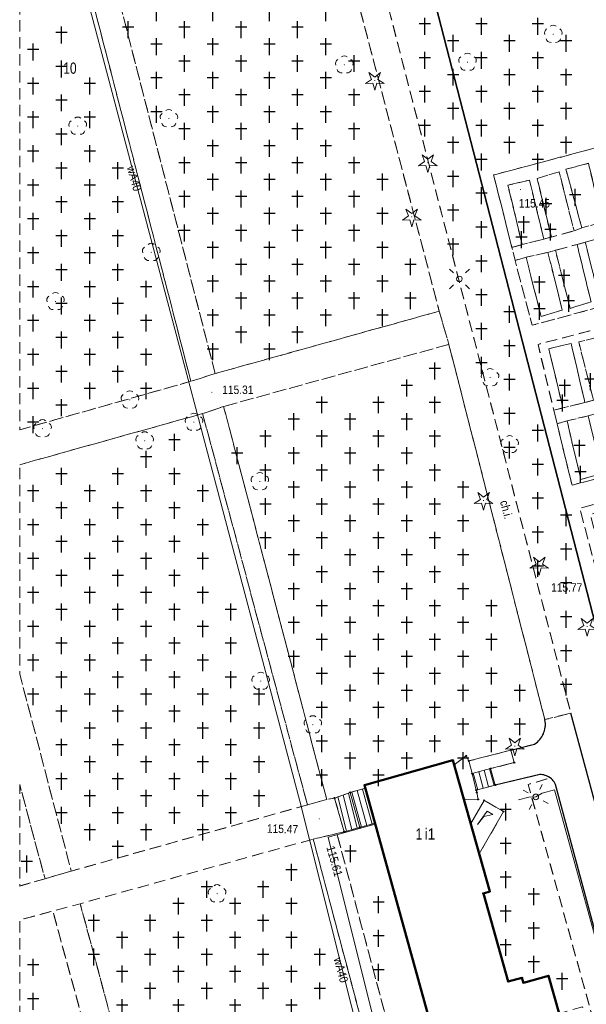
# Model space of a CAD drawing. Header units: metres. Extents: x 7495425 to 7495712, y 5787905 to 5788232.
# Tile 12 of 39: x 7495425 to 7495475, y 5788020 to 5788107. Entities that reach past the tile are written whole.
import ezdxf
from ezdxf.enums import TextEntityAlignment as Align

# ---------------------------------------------------------------- set-up
doc = ezdxf.new("R2010")
doc.units = ezdxf.units.M
for name, pattern in [('1.0_0.5', [1.5, 1, -0.5]), ('1.5_0.5', [2, 1.5, -0.5]), ('219-500', [0]), ('egug-500', [1, 0.5, -0.5])]:
    doc.linetypes.add(name, pattern=pattern)
doc.layers.get('0').update_dxf_attribs({"color": 2, "lineweight": 5})
doc.styles.get("Standard").update_dxf_attribs({"font": 'Working1250', "width": 0.75})
doc.linetypes.add('902-500', pattern='A,3.75,0,[1,ksztalty.shx,S=0.5,R=0,X=0,Y=0],3.75', length=7.5)

# ---------------------------------------------------------------- blocks, each defined once
blk = doc.blocks.new('OP021')
at = {"linetype": 'Continuous', "lineweight": 13}
h = blk.add_hatch(color=0, dxfattribs=at)
edge = h.paths.add_edge_path()
edge.add_arc((0, 0), 0.05, 0, 360)
at = {"color": 0, "linetype": 'Continuous', "lineweight": 13}
for centre, start, end in [((-0.38, 0.124), 121.308, 202.548), ((0, 0.4), 49.272, 130.728), ((0.38, 0.124), 337.452, 58.692), ((-0.235, -0.324), 193.221, 274.871), ((0.235, -0.324), 265.129, 346.779)]:
    blk.add_arc(centre, 0.4, start, end, dxfattribs=at)
blk = doc.blocks.new('PW01')
at = {"linetype": 'Continuous', "lineweight": 13}
h = blk.add_hatch(color=0, dxfattribs=at)
edge = h.paths.add_edge_path()
edge.add_arc((0, 0), 0.045, 0, 360)
blk = doc.blocks.new('OP011')
at = {"linetype": 'Continuous', "lineweight": 13}
h = blk.add_hatch(color=0, dxfattribs=at)
edge = h.paths.add_edge_path()
edge.add_arc((0, 0), 0.05, 0, 360)
at = {"color": 0, "linetype": 'Continuous', "lineweight": 13}
for p, q in [((-0.828, -0.268), (-0.283, 0.093)), ((-0.283, 0.093), (-0.512, 0.706)), ((-0.512, 0.706), (0, 0.299)), ((0, 0.299), (0.512, 0.706)), ((0.512, 0.706), (0.283, 0.093)), ((0.283, 0.093), (0.828, -0.268)), ((-0.175, -0.24), (-0.828, -0.268)), ((0, -0.87), (-0.175, -0.24)), ((0.175, -0.24), (0, -0.87)), ((0.828, -0.268), (0.175, -0.24))]:
    blk.add_line(p, q, dxfattribs=at)
blk = doc.blocks.new('SM01')
at = {"color": 0, "linetype": 'Continuous', "lineweight": 13}
for p, q in [((-0.53, 0.531), (-0.883, 0.884)), ((0.531, 0.531), (0.884, 0.884)), ((-0.53, -0.53), (-0.883, -0.883)), ((0.531, -0.53), (0.884, -0.883))]:
    blk.add_line(p, q, dxfattribs=at)
blk.add_circle((0, 0), 0.25, dxfattribs=at)
blk = doc.blocks.new('OTZC')
at = {"color": 0, "linetype": 'Continuous'}
for p, q in [((-0.5, 0), (0.5, 0)), ((0, -1), (0, 0.5))]:
    blk.add_line(p, q, dxfattribs=at)
blk = doc.blocks.new('PUNKTBUD')
at = {"color": 0}
blk.add_circle((0, 0), 0.045, dxfattribs=at)

msp = doc.modelspace()

# ---------------------------------------------------------------- linework, layer by layer
at = {"layer": '218-kontur użytku gruntowego', "color": 3, "linetype": 'egug-500', "lineweight": 18, "flags": 128}
msp.add_lwpolyline([(7495478.74, 5788043.26), (7495444.112, 5788177.65)], dxfattribs=at)
at = {"layer": '219-działka ewidencyjna', "color": 7, "linetype": '219-500', "lineweight": 18, "flags": 128}
msp.add_lwpolyline([(7495478.74, 5788043.26), (7495444.112, 5788177.65)], dxfattribs=at)
at = {"layer": '312-budynek ewidencyjny', "color": 7, "linetype": 'CONTINUOUS', "lineweight": 50, "flags": 128}
for points in [[(7495455.68, 5788039.26), (7495463.51, 5788041.46)], [(7495463.51, 5788041.46), (7495466.77, 5788029.85)], [(7495462.1, 5788016), (7495455.68, 5788039.26)], [(7495466.77, 5788029.85), (7495466.2, 5788029.68)], [(7495466.2, 5788029.68), (7495468.4, 5788021.87)], [(7495468.4, 5788021.87), (7495469.62, 5788022.21)], [(7495469.62, 5788022.21), (7495469.74, 5788021.77)], [(7495469.74, 5788021.77), (7495471.96, 5788022.39)], [(7495471.96, 5788022.39), (7495472.91, 5788019.05)]]:
    msp.add_lwpolyline(points, dxfattribs=at)
at = {"layer": '352-schody', "color": 7, "linetype": 'CONTINUOUS', "lineweight": 18, "flags": 128}
for points in [[(7495465.74, 5788038), (7495464.48, 5788038.01), (7495463.62, 5788041.07), (7495464.68, 5788041.85), (7495464.92, 5788041.4), (7495465.21, 5788040.28), (7495465.58, 5788038.82), (7495465.63, 5788038.61)], [(7495465.74, 5788038), (7495464.48, 5788038.01), (7495463.62, 5788041.07), (7495464.68, 5788041.85), (7495464.92, 5788041.4), (7495465.21, 5788040.28), (7495465.58, 5788038.82), (7495465.63, 5788038.61)], [(7495467.26, 5788039.27), (7495465.58, 5788038.82), (7495465.21, 5788040.28), (7495466.84, 5788040.73)], [(7495467.26, 5788039.27), (7495465.58, 5788038.82), (7495465.21, 5788040.28), (7495466.84, 5788040.73)], [(7495455.76, 5788038.98), (7495454.42, 5788038.61), (7495455.27, 5788035.51), (7495456.61, 5788035.88)], [(7495455.76, 5788038.98), (7495454.42, 5788038.61), (7495455.27, 5788035.51), (7495456.61, 5788035.88)], [(7495453.04, 5788038.12), (7495453.88, 5788035.14), (7495455.27, 5788035.51), (7495454.42, 5788038.61)], [(7495453.04, 5788038.12), (7495453.88, 5788035.14), (7495455.27, 5788035.51), (7495454.42, 5788038.61)]]:
    msp.add_lwpolyline(points, close=True, dxfattribs=at)
for points in [[(7495466.277, 5788040.575), (7495466.665, 5788039.111)], [(7495466.759, 5788040.708), (7495467.148, 5788039.24)], [(7495465.313, 5788040.308), (7495465.699, 5788038.852)], [(7495465.795, 5788040.442), (7495466.182, 5788038.981)], [(7495455.038, 5788038.781), (7495455.887, 5788035.68)], [(7495455.52, 5788038.914), (7495456.369, 5788035.813)], [(7495454.083, 5788035.194), (7495453.313, 5788038.217)], [(7495454.566, 5788035.323), (7495453.786, 5788038.385)], [(7495455.049, 5788035.451), (7495454.259, 5788038.553)], [(7495454.556, 5788038.648), (7495455.405, 5788035.547)]]:
    msp.add_lwpolyline(points, dxfattribs=at)
at = {"layer": 'chodnik', "color": 7, "linetype": '1.0_0.5', "lineweight": 18, "flags": 128}
for points in [[(7495439.826, 5788177.65), (7495473.94, 5788045.63), (7495471.64, 5788045.06), (7495463.15, 5788078.28), (7495462.3, 5788081.22), (7495453.25, 5788115.73), (7495452.54, 5788118.46), (7495443.51, 5788152.67), (7495442.78, 5788156), (7495437.01, 5788177.65)], [(7495462.3, 5788081.22), (7495463.15, 5788078.28), (7495443.22, 5788072.79), (7495441.36, 5788072.15), (7495425.17, 5788067.627)], [(7495425.17, 5788070.718), (7495440.32, 5788075.01), (7495442.47, 5788075.7), (7495462.3, 5788081.22)], [(7495425.17, 5788049.125), (7495429.73, 5788031.65)], [(7495429.73, 5788031.65), (7495427.41, 5788030.97), (7495425.17, 5788039.302)], [(7495453.04, 5788038.12), (7495453.88, 5788035.14), (7495453.24, 5788034.97), (7495451.14, 5788034.48), (7495430.53, 5788028.76), (7495428.1, 5788028.12), (7495425.17, 5788027.315)], [(7495425.17, 5788030.334), (7495427.41, 5788030.97), (7495429.73, 5788031.65), (7495450.63, 5788037.52), (7495452.34, 5788037.98), (7495453.04, 5788038.12)]]:
    msp.add_lwpolyline(points, dxfattribs=at)
for points in [[(7495442.47, 5788075.7), (7495440.32, 5788075.01), (7495431.36, 5788109.69), (7495433.57, 5788110.3)], [(7495479.16, 5788096.48), (7495480.78, 5788095.76), (7495479.05, 5788095.31), (7495480.18, 5788090.35), (7495479.3, 5788089.83), (7495478.1, 5788095.01), (7495476.13, 5788094.5), (7495477.46, 5788089.31), (7495476.74, 5788089.11), (7495475.51, 5788094.31), (7495473.51, 5788093.79), (7495474.92, 5788088.59), (7495474.23, 5788088.33), (7495472.91, 5788093.55), (7495470.96, 5788092.97), (7495472.22, 5788087.78), (7495471.55, 5788087.61), (7495470.29, 5788092.83), (7495468.38, 5788092.37), (7495469.64, 5788087.11), (7495468.73, 5788086.86), (7495467.11, 5788093.28)], [(7495482.32, 5788089.17), (7495480.64, 5788088.8), (7495479.71, 5788088.53), (7495477.76, 5788088), (7495477.11, 5788087.85), (7495475.22, 5788087.32), (7495474.49, 5788087.13), (7495472.58, 5788086.61), (7495471.92, 5788086.43), (7495469.98, 5788086), (7495469.01, 5788085.71), (7495468.73, 5788086.86), (7495469.64, 5788087.11), (7495471.55, 5788087.61), (7495472.22, 5788087.78), (7495474.23, 5788088.33), (7495474.92, 5788088.59), (7495476.74, 5788089.11), (7495477.46, 5788089.31), (7495479.3, 5788089.83), (7495480.18, 5788090.35), (7495481.93, 5788090.74)], [(7495483.52, 5788084.19), (7495482.6, 5788083.25), (7495470.53, 5788079.97), (7495469.01, 5788085.71), (7495469.98, 5788086), (7495471.31, 5788080.76), (7495473.17, 5788081.32), (7495471.92, 5788086.43), (7495472.58, 5788086.61), (7495473.88, 5788081.47), (7495475.74, 5788082.04), (7495474.49, 5788087.13), (7495475.22, 5788087.32), (7495476.51, 5788082.19), (7495478.39, 5788082.66), (7495477.11, 5788087.85), (7495477.76, 5788088), (7495479.09, 5788082.91), (7495480.99, 5788083.43), (7495479.71, 5788088.53), (7495480.64, 5788088.8), (7495481.81, 5788083.66)], [(7495483.52, 5788084.19), (7495484.6, 5788080.54), (7495482.9, 5788080.23), (7495484.03, 5788075.58), (7495482.98, 5788075.19), (7495481.74, 5788080.4), (7495479.82, 5788079.93), (7495481.12, 5788074.7), (7495480.38, 5788074.48), (7495479.1, 5788079.66), (7495477.22, 5788079.19), (7495478.6, 5788074.04), (7495477.84, 5788073.85), (7495476.53, 5788078.97), (7495474.64, 5788078.5), (7495475.95, 5788073.33), (7495475.19, 5788073.13), (7495473.97, 5788078.36), (7495472, 5788077.9), (7495473.24, 5788072.65), (7495472.43, 5788072.46), (7495471.04, 5788078.28), (7495483.06, 5788081.42), (7495482.6, 5788083.25)], [(7495485.65, 5788076), (7495486.04, 5788074.52), (7495484.48, 5788074.17), (7495483.33, 5788074.06), (7495481.36, 5788073.6), (7495480.69, 5788073.39), (7495478.87, 5788072.89), (7495478.1, 5788072.66), (7495476.21, 5788072.16), (7495475.47, 5788071.96), (7495473.61, 5788071.5), (7495472.72, 5788071.26), (7495472.43, 5788072.46), (7495473.24, 5788072.65), (7495475.19, 5788073.13), (7495475.95, 5788073.33), (7495477.84, 5788073.85), (7495478.6, 5788074.04), (7495480.38, 5788074.48), (7495481.12, 5788074.7), (7495482.98, 5788075.19), (7495484.03, 5788075.58)], [(7495485.55, 5788069.45), (7495487.24, 5788069.78), (7495486.29, 5788069.01), (7495474.05, 5788065.82), (7495472.72, 5788071.26), (7495473.61, 5788071.5), (7495474.83, 5788066.32), (7495476.7, 5788066.86), (7495475.47, 5788071.96), (7495476.21, 5788072.16), (7495477.49, 5788067.01), (7495479.4, 5788067.57), (7495478.1, 5788072.66), (7495478.87, 5788072.89), (7495480.08, 5788067.8), (7495481.95, 5788068.25), (7495480.69, 5788073.39), (7495481.36, 5788073.6), (7495482.58, 5788068.45), (7495484.57, 5788068.91), (7495483.33, 5788074.06), (7495484.48, 5788074.17)], [(7495450.63, 5788037.52), (7495441.36, 5788072.15), (7495443.22, 5788072.79), (7495452.34, 5788037.98)], [(7495488.13, 5788066.23), (7495486.65, 5788065.81), (7495487.85, 5788061.16), (7495486.68, 5788060.5), (7495485.37, 5788065.68), (7495483.55, 5788065.23), (7495484.83, 5788060.07), (7495484.06, 5788059.84), (7495482.81, 5788065.11), (7495480.91, 5788064.57), (7495482.16, 5788059.43), (7495481.48, 5788059.22), (7495480.25, 5788064.38), (7495478.24, 5788063.87), (7495479.61, 5788058.75), (7495478.88, 5788058.52), (7495477.58, 5788063.72), (7495475.66, 5788063.23), (7495476.99, 5788058.11), (7495476.29, 5788057.88), (7495474.73, 5788063.78), (7495486.77, 5788066.98), (7495486.29, 5788069.01), (7495487.24, 5788069.78)], [(7495490.65, 5787966.46), (7495481.07, 5788001.97), (7495479.84, 5788004.3), (7495470.17, 5788039.32), (7495472.12, 5788039.9), (7495472.22, 5788039.82), (7495472.31, 5788039.73), (7495472.39, 5788039.64), (7495472.46, 5788039.54), (7495472.53, 5788039.43), (7495472.58, 5788039.32), (7495480.84, 5788008.64), (7495491.75, 5787968.1), (7495491.71, 5787967.62), (7495491.56, 5787967.19), (7495491.21, 5787966.84)], [(7495460.51, 5787999.17), (7495451.14, 5788034.48), (7495453.24, 5788034.97), (7495462.64, 5787999.74)], [(7495439.95, 5787993.6), (7495437.7, 5787993.04), (7495428.1, 5788028.12), (7495430.53, 5788028.76)]]:
    msp.add_lwpolyline(points, close=True, dxfattribs=at)
at = {"layer": 'cmentarz', "color": 7, "linetype": '1.0_0.5', "lineweight": 18, "flags": 128}
for points in [[(7495456.25, 5788171.99), (7495461.8, 5788172.99), (7495464.22, 5788173.42), (7495467.29, 5788173.94), (7495471.7, 5788174.67), (7495474.77, 5788175.21), (7495477.99, 5788175.75), (7495478.3, 5788174.16), (7495477.82, 5788174.04), (7495483.06, 5788153.4), (7495458.72, 5788149.76), (7495458.85, 5788148.9), (7495456.54, 5788148.56), (7495456.41, 5788149.42), (7495453.9, 5788149.04), (7495451.57, 5788148.71), (7495454.09, 5788138.95), (7495457.08, 5788139.4), (7495456.94, 5788140.91), (7495459.26, 5788141.31), (7495459.46, 5788139.74), (7495470.59, 5788141.35), (7495470.39, 5788142.81), (7495472.65, 5788143.13), (7495472.93, 5788141.72), (7495485.71, 5788143.59), (7495495.39, 5788107.49), (7495478.16, 5788102.95), (7495480.04, 5788096.09), (7495479.16, 5788096.48), (7495467.11, 5788093.28), (7495468.73, 5788086.86), (7495469.01, 5788085.71), (7495470.53, 5788079.97), (7495482.6, 5788083.25), (7495483.06, 5788081.42), (7495471.04, 5788078.28), (7495472.43, 5788072.46), (7495472.72, 5788071.26), (7495474.05, 5788065.82), (7495486.29, 5788069.01), (7495486.77, 5788066.98), (7495474.73, 5788063.78), (7495476.29, 5788057.88), (7495476.57, 5788056.67), (7495478.26, 5788050.75), (7495489.41, 5788053.66), (7495489.71, 5788052.56), (7495489.87, 5788051.91), (7495478.72, 5788049.05), (7495480.23, 5788043.31), (7495480.55, 5788042.15), (7495482.21, 5788036.05), (7495493.92, 5788039.14), (7495494.25, 5788037.7), (7495482.59, 5788034.72), (7495484.1, 5788028.75), (7495484.41, 5788027.59), (7495485.9, 5788021.88), (7495497.02, 5788024.76), (7495497.48, 5788022.97), (7495486.38, 5788020.06), (7495486.61, 5788019.27), (7495485.15, 5788018.91), (7495485.27, 5788018.45), (7495485.65, 5788016.93), (7495486, 5788015.56), (7495487.39, 5788015.96), (7495487.78, 5788014.74), (7495498.41, 5788017.4), (7495498.75, 5788016.03), (7495488.03, 5788013.24), (7495489.13, 5788009.45), (7495487.61, 5788009.08), (7495488.18, 5788006.8), (7495489.36, 5788002.39), (7495491.19, 5787995.5), (7495493.39, 5787987.24), (7495494.38, 5787983.57), (7495499.25, 5787965.59), (7495499.76, 5787963.72), (7495499.84, 5787963.41), (7495500.02, 5787962.75), (7495500.25, 5787961.91), (7495500.82, 5787959.9), (7495501.31, 5787957.76), (7495502.1, 5787953.41), (7495502.66, 5787951.2), (7495506.57, 5787937.14), (7495508.64, 5787929.72), (7495507, 5787928.99), (7495504.2, 5787933.47), (7495498.79, 5787953.5), (7495483.7, 5788009.44), (7495473.94, 5788045.63), (7495439.83, 5788177.65), (7495447.87, 5788177.65), (7495448.07, 5788176.69), (7495445.78, 5788176.2), (7495447.02, 5788170.05), (7495454.65, 5788171.63), (7495453.17, 5788177.65), (7495455, 5788177.65)], [(7495433.57, 5788110.3), (7495453.25, 5788115.73), (7495462.3, 5788081.22), (7495442.47, 5788075.7)], [(7495440.32, 5788075.01), (7495425.17, 5788070.72), (7495425.17, 5788108), (7495431.36, 5788109.69)], [(7495473.51, 5788093.79), (7495475.51, 5788094.31), (7495476.74, 5788089.11), (7495474.92, 5788088.59)], [(7495471.55, 5788087.61), (7495469.64, 5788087.11), (7495468.38, 5788092.37), (7495470.29, 5788092.83)], [(7495470.96, 5788092.97), (7495472.91, 5788093.55), (7495474.23, 5788088.33), (7495472.22, 5788087.78)], [(7495475.22, 5788087.32), (7495477.11, 5788087.85), (7495478.39, 5788082.66), (7495476.51, 5788082.19)], [(7495472.58, 5788086.61), (7495474.49, 5788087.13), (7495475.74, 5788082.04), (7495473.88, 5788081.47)], [(7495471.92, 5788086.43), (7495473.17, 5788081.32), (7495471.31, 5788080.76), (7495469.98, 5788086)], [(7495475.95, 5788073.33), (7495474.64, 5788078.5), (7495476.53, 5788078.97), (7495477.84, 5788073.85)], [(7495452.34, 5788037.98), (7495443.22, 5788072.79), (7495463.15, 5788078.28), (7495471.64, 5788045.06), (7495471.69, 5788044.68), (7495471.69, 5788044.53), (7495471.65, 5788044.23), (7495471.61, 5788044.08), (7495471.56, 5788043.94), (7495471.51, 5788043.8), (7495471.46, 5788043.7), (7495471.37, 5788043.53), (7495471.28, 5788043.41), (7495471.19, 5788043.29), (7495471.09, 5788043.18), (7495470.98, 5788043.07), (7495470.86, 5788042.98), (7495470.74, 5788042.89), (7495468.64, 5788042.36), (7495464.92, 5788041.4), (7495464.68, 5788041.85), (7495463.62, 5788041.07), (7495463.51, 5788041.46), (7495455.68, 5788039.26), (7495455.76, 5788038.98), (7495454.42, 5788038.61), (7495453.04, 5788038.12)], [(7495475.19, 5788073.13), (7495473.24, 5788072.65), (7495472, 5788077.9), (7495473.97, 5788078.36)], [(7495450.63, 5788037.52), (7495429.73, 5788031.65), (7495425.17, 5788049.12), (7495425.17, 5788067.63), (7495441.36, 5788072.15)], [(7495475.47, 5788071.96), (7495476.7, 5788066.86), (7495474.83, 5788066.32), (7495473.61, 5788071.5)], [(7495468.62, 5788012.84), (7495469.49, 5788013.99), (7495469.53, 5788013.8), (7495470.6, 5788014.05), (7495470.83, 5788013.02), (7495476.47, 5788014.33), (7495474.99, 5788019.63), (7495472.91, 5788019.05), (7495471.96, 5788022.39), (7495469.74, 5788021.77), (7495469.62, 5788022.21), (7495468.4, 5788021.87), (7495466.2, 5788029.68), (7495466.77, 5788029.85), (7495465.84, 5788033.17), (7495467.99, 5788036.92), (7495466.27, 5788037.91), (7495465.09, 5788035.85), (7495464.48, 5788038.01), (7495465.74, 5788038), (7495465.63, 5788038.61), (7495465.58, 5788038.82), (7495467.26, 5788039.27), (7495471.19, 5788040.19), (7495471.31, 5788040.19), (7495471.44, 5788040.18), (7495471.56, 5788040.16), (7495471.68, 5788040.12), (7495471.8, 5788040.08), (7495471.91, 5788040.03), (7495471.98, 5788039.99), (7495472.12, 5788039.9), (7495470.17, 5788039.32), (7495479.84, 5788004.3), (7495470.97, 5788001.94), (7495470.87, 5788002.41), (7495468.46, 5788012.96)], [(7495427.41, 5788030.97), (7495425.17, 5788030.33), (7495425.17, 5788039.3)], [(7495453.24, 5788034.97), (7495453.88, 5788035.14), (7495455.27, 5788035.51), (7495456.61, 5788035.88), (7495462.1, 5788016), (7495464.35, 5788016.53), (7495464.43, 5788016.34), (7495464.58, 5788016), (7495464.76, 5788015.73), (7495465.01, 5788015.49), (7495465.28, 5788015.28), (7495465.59, 5788015.13), (7495465.98, 5788015.08), (7495466.43, 5788015.12), (7495466.8, 5788013.16), (7495469.37, 5788002), (7495469.46, 5788001.57), (7495462.64, 5787999.74)], [(7495460.51, 5787999.17), (7495439.95, 5787993.6), (7495430.53, 5788028.76), (7495451.14, 5788034.48)], [(7495437.7, 5787993.04), (7495425.17, 5787989.68), (7495425.17, 5788027.31), (7495428.1, 5788028.12)]]:
    msp.add_lwpolyline(points, close=True, dxfattribs=at)
at = {"layer": 'jezdnia', "color": 7, "linetype": '1.5_0.5', "lineweight": 18, "flags": 128}
msp.add_lwpolyline([(7495516.993, 5787907.83), (7495577.41, 5787935.84), (7495621.97, 5787955.17), (7495622.7, 5787957.11), (7495621.88, 5787957.17), (7495622.74, 5787958.25), (7495623.92, 5787959.91), (7495625.08, 5787962.66), (7495625.18, 5787963.45), (7495625.1, 5787965.33), (7495624.99, 5787965.57), (7495624.72, 5787966.24), (7495624.43, 5787966.65), (7495623.77, 5787967.13), (7495623.34, 5787967.39), (7495622.91, 5787967.64), (7495622.47, 5787967.87), (7495622.01, 5787968.09), (7495621.55, 5787968.28), (7495621.09, 5787968.46), (7495620.61, 5787968.62), (7495620.13, 5787968.76), (7495619.65, 5787968.88), (7495619.16, 5787968.98), (7495618.66, 5787969.06), (7495618.11, 5787969.12), (7495617.61, 5787969.16), (7495617.11, 5787969.18), (7495616.61, 5787969.18), (7495616.12, 5787969.16), (7495615.62, 5787969.11), (7495615.12, 5787969.05), (7495614.63, 5787968.97), (7495614.14, 5787968.87), (7495613.65, 5787968.75), (7495613.17, 5787968.61), (7495612.7, 5787968.45), (7495612.23, 5787968.27), (7495611.77, 5787968.07), (7495605.01, 5787964.89), (7495590.91, 5787958.43), (7495590.3, 5787958.31), (7495589.89, 5787958.25), (7495587.22, 5787958.52), (7495586.54, 5787958.5), (7495585.79, 5787958.24), (7495584.31, 5787957.57), (7495583.86, 5787957.22), (7495583.54, 5787956.85), (7495581.87, 5787954.59), (7495581.5, 5787954.18), (7495581.12, 5787953.89), (7495571.09, 5787949.16), (7495567.24, 5787947.37), (7495548.01, 5787938.3), (7495546.76, 5787941.04), (7495545.99, 5787941.51), (7495542.46, 5787939.85), (7495540.19, 5787938.92), (7495537.4, 5787937.62), (7495516.09, 5787927.62), (7495517.53, 5787924.34), (7495518.74, 5787922.24), (7495520.63, 5787918.24), (7495508.55, 5787912.72), (7495507.81, 5787914.4), (7495506.76, 5787913.9), (7495504.15, 5787919.02), (7495503.56, 5787920.72), (7495501.54, 5787926.55), (7495502.45, 5787926.92), (7495501.75, 5787929.77), (7495501.35, 5787931.44), (7495498.72, 5787942.22), (7495495.65, 5787953.62), (7495494.03, 5787959.63), (7495491.75, 5787968.1), (7495480.84, 5788008.64), (7495472.58, 5788039.32), (7495472.53, 5788039.43), (7495472.46, 5788039.54), (7495472.39, 5788039.64), (7495472.31, 5788039.73), (7495472.22, 5788039.82), (7495472.12, 5788039.9), (7495471.98, 5788039.99), (7495471.91, 5788040.03), (7495471.8, 5788040.08), (7495471.68, 5788040.12), (7495471.56, 5788040.16), (7495471.44, 5788040.18), (7495471.31, 5788040.19), (7495471.19, 5788040.19), (7495467.26, 5788039.27), (7495466.84, 5788040.73), (7495468.93, 5788041.25), (7495468.64, 5788042.36), (7495470.74, 5788042.89), (7495470.86, 5788042.98), (7495470.98, 5788043.07), (7495471.09, 5788043.18), (7495471.19, 5788043.29), (7495471.28, 5788043.41), (7495471.37, 5788043.53), (7495471.46, 5788043.7), (7495471.51, 5788043.8), (7495471.56, 5788043.94), (7495471.61, 5788044.08), (7495471.65, 5788044.23), (7495471.67, 5788044.38), (7495471.69, 5788044.53), (7495471.69, 5788044.68), (7495471.64, 5788045.06), (7495473.94, 5788045.63), (7495483.7, 5788009.44), (7495498.79, 5787953.5), (7495504.2, 5787933.47), (7495507, 5787928.99), (7495508.64, 5787929.72), (7495513.62, 5787932.05), (7495514.06, 5787932.23), (7495515.13, 5787932.72), (7495515.26, 5787932.44), (7495517.29, 5787933.38), (7495517.15, 5787933.66), (7495518.12, 5787934.11), (7495518.32, 5787933.74), (7495519.8, 5787934.38), (7495519.62, 5787934.8), (7495528.79, 5787939.05), (7495544.01, 5787946.16), (7495548.1, 5787948.01), (7495550.44, 5787949.14), (7495560.67, 5787953.86), (7495563.52, 5787955.35), (7495564.93, 5787952.29), (7495566.62, 5787953.04), (7495574.88, 5787956.77), (7495578.67, 5787958.57), (7495603.23, 5787970.26), (7495611.88, 5787974.15), (7495612.35, 5787974.32), (7495612.83, 5787974.48), (7495613.31, 5787974.62), (7495613.79, 5787974.74), (7495614.28, 5787974.84), (7495614.77, 5787974.92), (7495615.27, 5787974.98), (7495615.94, 5787975.04), (7495616.44, 5787975.06), (7495616.94, 5787975.06), (7495617.43, 5787975.04), (7495617.93, 5787975.01), (7495618.43, 5787974.95), (7495618.92, 5787974.88), (7495619.42, 5787974.79), (7495619.9, 5787974.67), (7495620.39, 5787974.54), (7495620.8, 5787974.42), (7495621.3, 5787974.38), (7495621.79, 5787974.47), (7495622.25, 5787974.67), (7495622.46, 5787974.82), (7495622.82, 5787975.17), (7495623.08, 5787975.59), (7495623.24, 5787976.06), (7495623.27, 5787976.68), (7495619.54, 5788002.91), (7495615.94, 5788030.64), (7495613.14, 5788051.68), (7495608.29, 5788089.6), (7495604.87, 5788114.3), (7495602.8, 5788128.28), (7495599.2, 5788149.68), (7495597.03, 5788151.15), (7495595.95, 5788151.95), (7495595.92, 5788152.57), (7495603.42, 5788153.72), (7495603.56, 5788152.84)], dxfattribs=at)
at = {"layer": 'krawężnik', "color": 7, "linetype": 'CONTINUOUS', "lineweight": 25, "flags": 128}
for points in [[(7495468.64, 5788042.36), (7495470.74, 5788042.89), (7495470.86, 5788042.98), (7495470.98, 5788043.07), (7495471.09, 5788043.18), (7495471.19, 5788043.29), (7495471.28, 5788043.41), (7495471.37, 5788043.53), (7495471.46, 5788043.7), (7495471.51, 5788043.8), (7495471.56, 5788043.94), (7495471.61, 5788044.08), (7495471.65, 5788044.23), (7495471.67, 5788044.38), (7495471.69, 5788044.53), (7495471.69, 5788044.68), (7495471.64, 5788045.06)], [(7495483.7, 5788009.44), (7495473.94, 5788045.63)], [(7495495.65, 5787953.62), (7495494.03, 5787959.63), (7495491.75, 5787968.1), (7495480.84, 5788008.64), (7495472.58, 5788039.32), (7495472.53, 5788039.43), (7495472.46, 5788039.54), (7495472.39, 5788039.64), (7495472.31, 5788039.73), (7495472.22, 5788039.82), (7495472.12, 5788039.9), (7495471.98, 5788039.99), (7495471.91, 5788040.03), (7495471.8, 5788040.08), (7495471.68, 5788040.12), (7495471.56, 5788040.16), (7495471.44, 5788040.18), (7495471.31, 5788040.19), (7495471.19, 5788040.19), (7495467.26, 5788039.27)]]:
    msp.add_lwpolyline(points, dxfattribs=at)
at = {"layer": 'ogrodzenie trwałe', "color": 7, "linetype": '902-500', "lineweight": 35, "flags": 128}
msp.add_lwpolyline([(7495444.112, 5788177.65), (7495451.57, 5788148.71), (7495454.09, 5788138.95), (7495478.74, 5788043.26), (7495482.33, 5788030.24), (7495485.15, 5788018.91), (7495485.27, 5788018.45)], dxfattribs=at)
at = {"layer": 'podjazd dla osób niepełnosprawnych', "color": 7, "linetype": 'CONTINUOUS', "lineweight": 18, "flags": 128}
msp.add_lwpolyline([(7495468.93, 5788041.25), (7495468.64, 5788042.36), (7495464.92, 5788041.4), (7495465.21, 5788040.28), (7495466.84, 5788040.73)], close=True, dxfattribs=at)
at = {"layer": 'przewód elektroenergetyczny podziemny', "color": 1, "linetype": 'CONTINUOUS', "lineweight": 18, "flags": 128}
for points in [[(7495471.4, 5788038.55), (7495472.51, 5788038.84), (7495478.45, 5788017.25), (7495481.14, 5788006.95), (7495485.93, 5787989.79), (7495490.48, 5787973.08), (7495494.63, 5787957.23), (7495497.66, 5787945.9)], [(7495470.84, 5788038.22), (7495470.24, 5788038.19), (7495469.32, 5788037.96)], [(7495471.4, 5788038.55), (7495470.84, 5788038.22)]]:
    msp.add_lwpolyline(points, dxfattribs=at)
at = {"layer": 'przewód gazowy', "color": 40, "linetype": 'CONTINUOUS', "lineweight": 18, "flags": 128}
msp.add_lwpolyline([(7495438.64, 5787993.04), (7495461.17, 5787999.79), (7495452.47, 5788034.66), (7495456.63, 5788035.81)], dxfattribs=at)
at = {"layer": 'przewód wodociągowy', "color": 5, "linetype": 'CONTINUOUS', "lineweight": 18, "flags": 128}
for points in [[(7495431, 5788109.53), (7495449.96, 5788037.84)], [(7495459.92, 5787998.28), (7495449.96, 5788037.84)]]:
    msp.add_lwpolyline(points, dxfattribs=at)
at = {"layer": 'taras', "color": 0, "lineweight": 18}
for p, q in [((7495465.09, 5788035.85), (7495466.27, 5788037.91)), ((7495466.27, 5788037.91), (7495467.99, 5788036.92)), ((7495465.673, 5788035.777), (7495466.532, 5788036.942)), ((7495466.254, 5788036.493), (7495465.673, 5788035.777)), ((7495467.99, 5788036.92), (7495465.84, 5788033.17)), ((7495467.026, 5788036.659), (7495466.254, 5788036.493)), ((7495466.532, 5788036.942), (7495467.026, 5788036.659)), ((7495465.84, 5788033.17), (7495465.09, 5788035.85))]:
    msp.add_line(p, q, dxfattribs=at)

# ---------------------------------------------------------------- block references
at = {"layer": 'cmentarz', "color": 7, "linetype": 'CONTINUOUS', "lineweight": 18}
for p in [(7495437.267, 5788107.897), (7495442.267, 5788107.897), (7495447.267, 5788107.897), (7495452.267, 5788107.897), (7495434.767, 5788106.397), (7495439.767, 5788106.397), (7495444.767, 5788106.397), (7495449.767, 5788106.397), (7495461.027, 5788106.687), (7495466.027, 5788106.687), (7495471.027, 5788106.687), (7495428.867, 5788105.917), (7495437.267, 5788104.897), (7495442.267, 5788104.897), (7495447.267, 5788104.897), (7495452.267, 5788104.897), (7495463.527, 5788105.187), (7495468.527, 5788105.187), (7495473.527, 5788105.187), (7495426.367, 5788104.417), (7495461.027, 5788103.687), (7495466.027, 5788103.687), (7495471.027, 5788103.687), (7495428.867, 5788102.917), (7495439.767, 5788103.397), (7495444.767, 5788103.397), (7495449.767, 5788103.397), (7495454.767, 5788103.397), (7495463.527, 5788102.187), (7495468.527, 5788102.187), (7495473.527, 5788102.187), (7495426.367, 5788101.417), (7495431.367, 5788101.417), (7495437.267, 5788101.897), (7495442.267, 5788101.897), (7495447.267, 5788101.897), (7495452.267, 5788101.897), (7495439.767, 5788100.397), (7495444.767, 5788100.397), (7495449.767, 5788100.397), (7495454.767, 5788100.397), (7495461.027, 5788100.687), (7495466.027, 5788100.687), (7495471.027, 5788100.687), (7495428.867, 5788099.917), (7495437.267, 5788098.897), (7495442.267, 5788098.897), (7495447.267, 5788098.897), (7495452.267, 5788098.897), (7495463.527, 5788099.187), (7495468.527, 5788099.187), (7495473.527, 5788099.187), (7495426.367, 5788098.417), (7495431.367, 5788098.417), (7495461.027, 5788097.687), (7495466.027, 5788097.687), (7495471.027, 5788097.687), (7495428.867, 5788096.917), (7495439.767, 5788097.397), (7495444.767, 5788097.397), (7495449.767, 5788097.397), (7495454.767, 5788097.397), (7495442.267, 5788095.897), (7495447.267, 5788095.897), (7495452.267, 5788095.897), (7495463.527, 5788096.187), (7495468.527, 5788096.187), (7495473.527, 5788096.187), (7495426.367, 5788095.417), (7495431.367, 5788095.417), (7495439.767, 5788094.397), (7495444.767, 5788094.397), (7495449.767, 5788094.397), (7495454.767, 5788094.397), (7495466.027, 5788094.687), (7495471.027, 5788094.687), (7495428.867, 5788093.917), (7495433.867, 5788093.917), (7495426.367, 5788092.417), (7495431.367, 5788092.417), (7495442.267, 5788092.897), (7495447.267, 5788092.897), (7495452.267, 5788092.897), (7495457.267, 5788092.897), (7495463.527, 5788093.187), (7495466.027, 5788091.687), (7495474.338, 5788091.543), (7495474.338, 5788091.543), (7495428.867, 5788090.917), (7495433.867, 5788090.917), (7495439.767, 5788091.397), (7495444.767, 5788091.397), (7495449.767, 5788091.397), (7495454.767, 5788091.397), (7495471.756, 5788090.745), (7495442.267, 5788089.897), (7495447.267, 5788089.897), (7495452.267, 5788089.897), (7495457.267, 5788089.897), (7495463.527, 5788090.187), (7495426.367, 5788089.417), (7495431.367, 5788089.417), (7495469.782, 5788089.131), (7495439.767, 5788088.397), (7495444.767, 5788088.397), (7495449.767, 5788088.397), (7495454.767, 5788088.397), (7495466.027, 5788088.687), (7495472.157, 5788088.477), (7495428.867, 5788087.917), (7495433.867, 5788087.917), (7495463.527, 5788087.187), (7495469.577, 5788087.807), (7495426.367, 5788086.417), (7495431.367, 5788086.417), (7495442.267, 5788086.897), (7495447.267, 5788086.897), (7495452.267, 5788086.897), (7495457.267, 5788086.897), (7495444.767, 5788085.397), (7495449.767, 5788085.397), (7495454.767, 5788085.397), (7495459.767, 5788085.397), (7495466.027, 5788085.687), (7495428.867, 5788084.917), (7495433.867, 5788084.917), (7495442.267, 5788083.897), (7495447.267, 5788083.897), (7495452.267, 5788083.897), (7495457.267, 5788083.897), (7495471.16, 5788083.813), (7495473.354, 5788084.397), (7495426.367, 5788083.417), (7495431.367, 5788083.417), (7495436.367, 5788083.417), (7495428.867, 5788081.917), (7495433.867, 5788081.917), (7495444.767, 5788082.397), (7495449.767, 5788082.397), (7495454.767, 5788082.397), (7495459.767, 5788082.397), (7495466.027, 5788082.687), (7495473.777, 5788082.167), (7495468.527, 5788081.187), (7495471.177, 5788081.457), (7495426.367, 5788080.417), (7495431.367, 5788080.417), (7495436.367, 5788080.417), (7495442.267, 5788080.897), (7495447.267, 5788080.897), (7495452.267, 5788080.897), (7495457.267, 5788080.897), (7495444.767, 5788079.397), (7495449.767, 5788079.397), (7495466.027, 5788079.687), (7495428.867, 5788078.917), (7495433.867, 5788078.917), (7495442.267, 5788077.897), (7495447.267, 5788077.897), (7495468.527, 5788078.187), (7495426.367, 5788077.417), (7495431.367, 5788077.417), (7495436.367, 5788077.417), (7495466.027, 5788076.687), (7495428.867, 5788075.917), (7495433.867, 5788075.917), (7495461.917, 5788076.177), (7495468.527, 5788075.187), (7495475.682, 5788075.221), (7495426.367, 5788074.417), (7495431.367, 5788074.417), (7495436.367, 5788074.417), (7495459.417, 5788074.677), (7495473.418, 5788074.659), (7495451.917, 5788073.177), (7495456.917, 5788073.177), (7495461.917, 5788073.177), (7495473.197, 5788073.347), (7495428.867, 5788072.917), (7495426.367, 5788071.417), (7495449.417, 5788071.677), (7495454.417, 5788071.677), (7495459.417, 5788071.677), (7495468.527, 5788072.187), (7495471.027, 5788070.687), (7495438.867, 5788069.847), (7495446.917, 5788070.177), (7495451.917, 5788070.177), (7495456.917, 5788070.177), (7495461.917, 5788070.177), (7495468.527, 5788069.187), (7495474.716, 5788069.345), (7495436.367, 5788068.347), (7495444.417, 5788068.677), (7495449.417, 5788068.677), (7495454.417, 5788068.677), (7495459.417, 5788068.677), (7495446.917, 5788067.177), (7495451.917, 5788067.177), (7495456.917, 5788067.177), (7495461.917, 5788067.177), (7495471.027, 5788067.687), (7495428.867, 5788066.847), (7495433.867, 5788066.847), (7495438.867, 5788066.847), (7495474.807, 5788067.017), (7495426.367, 5788065.347), (7495431.367, 5788065.347), (7495436.367, 5788065.347), (7495441.367, 5788065.347), (7495449.417, 5788065.677), (7495454.417, 5788065.677), (7495459.417, 5788065.677), (7495464.417, 5788065.677), (7495471.027, 5788064.687), (7495428.867, 5788063.847), (7495433.867, 5788063.847), (7495438.867, 5788063.847), (7495446.917, 5788064.177), (7495451.917, 5788064.177), (7495456.917, 5788064.177), (7495461.917, 5788064.177), (7495473.527, 5788063.187), (7495426.367, 5788062.347), (7495431.367, 5788062.347), (7495436.367, 5788062.347), (7495441.367, 5788062.347), (7495449.417, 5788062.677), (7495454.417, 5788062.677), (7495459.417, 5788062.677), (7495464.417, 5788062.677), (7495446.917, 5788061.177), (7495451.917, 5788061.177), (7495456.917, 5788061.177), (7495461.917, 5788061.177), (7495471.027, 5788061.687), (7495428.867, 5788060.847), (7495433.867, 5788060.847), (7495438.867, 5788060.847), (7495473.527, 5788060.187), (7495426.367, 5788059.347), (7495431.367, 5788059.347), (7495436.367, 5788059.347), (7495441.367, 5788059.347), (7495449.417, 5788059.677), (7495454.417, 5788059.677), (7495459.417, 5788059.677), (7495464.417, 5788059.677), (7495471.027, 5788058.687), (7495428.867, 5788057.847), (7495433.867, 5788057.847), (7495438.867, 5788057.847), (7495451.917, 5788058.177), (7495456.917, 5788058.177), (7495461.917, 5788058.177), (7495449.417, 5788056.677), (7495454.417, 5788056.677), (7495459.417, 5788056.677), (7495464.417, 5788056.677), (7495473.527, 5788057.187), (7495426.367, 5788056.347), (7495431.367, 5788056.347), (7495436.367, 5788056.347), (7495441.367, 5788056.347), (7495428.867, 5788054.847), (7495433.867, 5788054.847), (7495438.867, 5788054.847), (7495443.867, 5788054.847), (7495451.917, 5788055.177), (7495456.917, 5788055.177), (7495461.917, 5788055.177), (7495466.917, 5788055.177), (7495473.527, 5788054.187), (7495426.367, 5788053.347), (7495431.367, 5788053.347), (7495436.367, 5788053.347), (7495441.367, 5788053.347), (7495449.417, 5788053.677), (7495454.417, 5788053.677), (7495459.417, 5788053.677), (7495464.417, 5788053.677), (7495428.867, 5788051.847), (7495433.867, 5788051.847), (7495438.867, 5788051.847), (7495443.867, 5788051.847), (7495451.917, 5788052.177), (7495456.917, 5788052.177), (7495461.917, 5788052.177), (7495466.917, 5788052.177), (7495449.417, 5788050.677), (7495454.417, 5788050.677), (7495459.417, 5788050.677), (7495464.417, 5788050.677), (7495473.527, 5788051.187), (7495426.367, 5788050.347), (7495431.367, 5788050.347), (7495436.367, 5788050.347), (7495441.367, 5788050.347), (7495428.867, 5788048.847), (7495433.867, 5788048.847), (7495438.867, 5788048.847), (7495443.867, 5788048.847), (7495451.917, 5788049.177), (7495456.917, 5788049.177), (7495461.917, 5788049.177), (7495466.917, 5788049.177), (7495473.527, 5788048.187), (7495426.367, 5788047.347), (7495431.367, 5788047.347), (7495436.367, 5788047.347), (7495441.367, 5788047.347), (7495446.367, 5788047.347), (7495454.417, 5788047.677), (7495459.417, 5788047.677), (7495464.417, 5788047.677), (7495469.417, 5788047.677), (7495451.917, 5788046.177), (7495456.917, 5788046.177), (7495461.917, 5788046.177), (7495466.917, 5788046.177), (7495428.867, 5788045.847), (7495433.867, 5788045.847), (7495438.867, 5788045.847), (7495443.867, 5788045.847), (7495454.417, 5788044.677), (7495459.417, 5788044.677), (7495464.417, 5788044.677), (7495469.417, 5788044.677), (7495431.367, 5788044.347), (7495436.367, 5788044.347), (7495441.367, 5788044.347), (7495446.367, 5788044.347), (7495428.867, 5788042.847), (7495433.867, 5788042.847), (7495438.867, 5788042.847), (7495443.867, 5788042.847), (7495451.917, 5788043.177), (7495456.917, 5788043.177), (7495461.917, 5788043.177), (7495466.917, 5788043.177), (7495431.367, 5788041.347), (7495436.367, 5788041.347), (7495441.367, 5788041.347), (7495446.367, 5788041.347), (7495454.417, 5788041.677), (7495459.417, 5788041.677), (7495464.417, 5788041.677), (7495451.917, 5788040.177), (7495456.917, 5788040.177), (7495428.867, 5788039.847), (7495433.867, 5788039.847), (7495438.867, 5788039.847), (7495443.867, 5788039.847), (7495431.367, 5788038.347), (7495436.367, 5788038.347), (7495441.367, 5788038.347), (7495446.367, 5788038.347), (7495428.867, 5788036.847), (7495433.867, 5788036.847), (7495438.867, 5788036.847), (7495443.867, 5788036.847), (7495468.177, 5788037.137), (7495431.367, 5788035.347), (7495436.367, 5788035.347), (7495441.367, 5788035.347), (7495468.177, 5788034.137), (7495433.867, 5788033.847), (7495454.437, 5788033.437), (7495425.79, 5788032.518), (7495425.79, 5788032.518), (7495449.227, 5788031.797), (7495468.177, 5788031.137), (7495441.727, 5788030.297), (7495446.727, 5788030.297), (7495470.677, 5788029.637), (7495439.227, 5788028.797), (7495444.227, 5788028.797), (7495449.227, 5788028.797), (7495456.937, 5788028.937), (7495468.177, 5788028.137), (7495431.727, 5788027.297), (7495436.727, 5788027.297), (7495441.727, 5788027.297), (7495446.727, 5788027.297), (7495470.677, 5788026.637), (7495434.227, 5788025.797), (7495439.227, 5788025.797), (7495444.227, 5788025.797), (7495449.227, 5788025.797), (7495456.937, 5788025.937), (7495468.177, 5788025.137), (7495431.727, 5788024.297), (7495436.727, 5788024.297), (7495441.727, 5788024.297), (7495446.727, 5788024.297), (7495451.727, 5788024.297), (7495470.677, 5788023.637), (7495426.367, 5788023.377), (7495434.227, 5788022.797), (7495439.227, 5788022.797), (7495444.227, 5788022.797), (7495449.227, 5788022.797), (7495456.937, 5788022.937), (7495473.177, 5788022.137), (7495436.727, 5788021.297), (7495441.727, 5788021.297), (7495446.727, 5788021.297), (7495451.727, 5788021.297), (7495426.367, 5788020.377), (7495434.227, 5788019.797), (7495439.227, 5788019.797), (7495444.227, 5788019.797), (7495449.227, 5788019.797)]:
    msp.add_blockref('OTZC', p, dxfattribs=at)
at = {"layer": 'drzewo iglaste', "color": 94, "linetype": 'CONTINUOUS', "lineweight": 18}
for p in [(7495456.59, 5788101.65), (7495461.29, 5788094.37), (7495459.86, 5788089.56), (7495466.22, 5788064.46), (7495471.15, 5788058.73), (7495475.38, 5788053.31), (7495468.99, 5788042.71)]:
    msp.add_blockref('OP011', p, dxfattribs=at)
at = {"layer": 'drzewo liściaste', "color": 94, "linetype": 'CONTINUOUS', "lineweight": 18}
for p in [(7495472.39, 5788105.74), (7495453.9, 5788103.03), (7495464.8, 5788103.27), (7495438.37, 5788098.27), (7495430.31, 5788097.61), (7495436.81, 5788086.43), (7495428.34, 5788082.08), (7495466.8, 5788075.34), (7495434.92, 5788073.37), (7495440.59, 5788071.4), (7495427.19, 5788070.82), (7495436.23, 5788069.75), (7495468.53, 5788069.42), (7495446.42, 5788066.14), (7495446.5, 5788048.47), (7495451.11, 5788044.61), (7495442.64, 5788029.65)]:
    msp.add_blockref('OP021', p, dxfattribs=at)
at = {"layer": 'latarnia', "color": 7, "linetype": 'CONTINUOUS', "lineweight": 18}
msp.add_blockref('SM01', (7495464.08, 5788084.07), dxfattribs=at)
at = {"layer": 'latarnia', "color": 7, "linetype": 'CONTINUOUS', "lineweight": 18, "rotation": 107.289}
msp.add_blockref('SM01', (7495470.84, 5788038.22), dxfattribs=at)
at = {"layer": 'pikieta sztuczna', "color": 7, "linetype": 'CONTINUOUS', "lineweight": 13}
for p in [(7495469.49, 5788091.99), (7495442.18, 5788074.04), (7495451.68, 5788036.27)]:
    msp.add_blockref('PW01', p, dxfattribs=at)
at = {"layer": 'Punkt budynku', "color": 5, "linetype": 'CONTINUOUS', "lineweight": 18}
for p in [(7495468.64, 5788042.36), (7495463.51, 5788041.46), (7495464.68, 5788041.85), (7495464.92, 5788041.4), (7495463.62, 5788041.07), (7495466.84, 5788040.73), (7495468.93, 5788041.25), (7495465.21, 5788040.28), (7495455.68, 5788039.26), (7495455.76, 5788038.98), (7495465.58, 5788038.82), (7495467.26, 5788039.27), (7495453.04, 5788038.12), (7495454.42, 5788038.61), (7495464.48, 5788038.01), (7495465.63, 5788038.61), (7495465.74, 5788038), (7495466.27, 5788037.91), (7495467.99, 5788036.92), (7495455.27, 5788035.51), (7495456.61, 5788035.88), (7495465.09, 5788035.85), (7495453.88, 5788035.14), (7495465.84, 5788033.17), (7495466.2, 5788029.68), (7495466.77, 5788029.85), (7495469.62, 5788022.21), (7495471.96, 5788022.39), (7495468.4, 5788021.87), (7495469.74, 5788021.77)]:
    msp.add_blockref('PUNKTBUD', p, dxfattribs=at)
at = {"layer": 'rzędna', "color": 40, "linetype": 'CONTINUOUS', "lineweight": 18}
msp.add_blockref('PW01', (7495452.47, 5788034.66), dxfattribs=at)

# ---------------------------------------------------------------- texts
at = {"layer": '211-numer działki ewidencyjnej', "color": 7, "linetype": 'CONTINUOUS', "lineweight": 18, "width": 0.79}
msp.add_text('10', height=1, dxfattribs=at).set_placement((7495429.03, 5788102.24))
at = {"layer": '312-oznaczenie budynku ewidencyjnego', "color": 7, "linetype": 'CONTINUOUS', "lineweight": 18, "width": 0.79}
msp.add_text('1', height=1, dxfattribs=at).set_placement((7495460.21, 5788034.43))
at = {"layer": '312-oznaczenie budynku ewidencyjnego-Atr117', "color": 7, "width": 0.9}
msp.add_text('i1', height=1, dxfattribs=at).set_placement((7495461.01, 5788034.43))
at = {"layer": 'chodnik-Atr17', "color": 7, "width": 0.9}
msp.add_text('ch.i.', height=0.75, rotation=284.336, dxfattribs=at).set_placement((7495467.67, 5788064.37))
at = {"layer": 'pikieta sztuczna-Atr2', "color": 7, "width": 0.9}
for s, p in [('115.45', (7495469.334, 5788090.399)), ('115.31', (7495443.094, 5788073.884)), ('115.77', (7495472.194, 5788056.385))]:
    msp.add_text(s, height=0.75, dxfattribs=at).set_placement(p)
msp.add_text('115.47', height=0.75, rotation=358.578, dxfattribs=at).set_placement((7495447.04, 5788035.046))
at = {"layer": 'przewód wodociągowy-Atr1', "color": 5, "width": 0.9}
for rotation, p in [(285.774, (7495435.308, 5788092.969)), (285.106, (7495453.605, 5788022.893))]:
    msp.add_text('wA40', height=0.75, rotation=rotation, dxfattribs=at).set_placement(p, align=Align.MIDDLE_CENTER)
at = {"layer": 'rzędna-Atr2', "color": 40, "width": 0.9}
msp.add_text('115.61', height=0.75, rotation=285.628, dxfattribs=at).set_placement((7495452.66, 5788033.864), align=Align.MIDDLE_LEFT)

doc.saveas('drawing.dxf')
